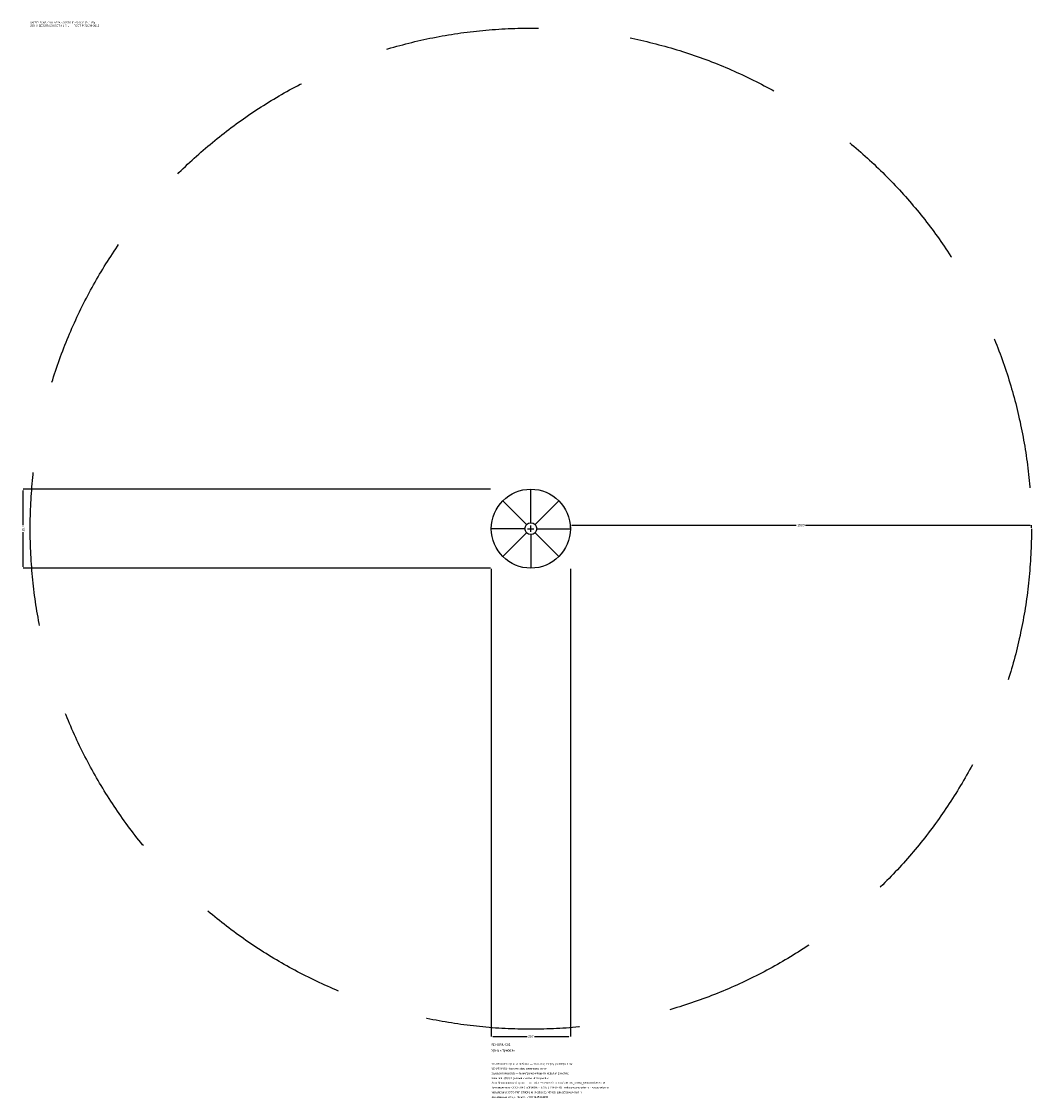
# Model space of a CAD drawing. Header units: metres. Extents: x -1657 to 1628, y -1854 to 1650.
import ezdxf

# ---------------------------------------------------------------- set-up
doc = ezdxf.new("R2010")
doc.units = ezdxf.units.M
doc.linetypes.add('DASHED', pattern=[800, 500, -300])
for name, color, linetype in [('ORION_ДАННЫЕ', 3, 'Continuous'), ('ORION_ЗОНА_БЕЗОПАСНОСТИ', 1, 'Continuous'), ('ORION_КОНТУР', 7, 'Continuous'), ('ORION_РАЗМЕРЫ', 8, 'Continuous')]:
    doc.layers.add(name, color=color, linetype=linetype)
doc.dimstyles.new('ORION', dxfattribs={"dimtxt": 7.71, "dimasz": 4.626, "dimexe": 1.25, "dimexo": 2.313, "dimtad": 1, "dimdec": 0, "dimcen": 2.5, "dimazin": 3, "dimtfac": 1, "dimtmove": 0, "dimatfit": 3, "dimarcsym": 0})

# ---------------------------------------------------------------- blocks, each defined once
blk = doc.blocks.new('_CLOSEDFILLED')
at = {"color": 0, "linetype": 'BYBLOCK'}
blk.add_solid([(-1, 0.16), (0, 0), (-1, -0.16)], dxfattribs=at)
blk = doc.blocks.new('*D1')
for p, q in [((-128.5, -130.813), (-128.5, -1651.63)), ((128.5, -130.813), (128.5, -1651.63)), ((-123.874, -1651.63), (-11.565, -1651.63)), ((11.565, -1651.63), (123.874, -1651.63))]:
    blk.add_line(p, q)
at = {"layer": 'Defpoints'}
for p in [(-128.5, -128.5), (128.5, -128.5), (-128.5, -1651.63)]:
    blk.add_point(p, dxfattribs=at)
at = {"layer": 'ORION_РАЗМЕРЫ', "xscale": 4.6259999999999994, "yscale": 4.6259999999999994, "rotation": 180}
blk.add_blockref('_CLOSEDFILLED', (-128.5, -1651.63), dxfattribs=at)
at = {"layer": 'ORION_РАЗМЕРЫ', "xscale": 4.6259999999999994, "yscale": 4.6259999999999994}
blk.add_blockref('_CLOSEDFILLED', (128.5, -1651.63), dxfattribs=at)
at = {"layer": 'ORION_РАЗМЕРЫ', "insert": (0, -1651.63), "char_height": 7.71, "attachment_point": 5}
blk.add_mtext('257', dxfattribs=at)
blk = doc.blocks.new('*D2')
for p, q in [((-130.813, 128.5), (-1651.63, 128.5)), ((-1651.63, 11.565), (-1651.63, 123.874)), ((-1651.63, -123.874), (-1651.63, -11.565)), ((-130.813, -128.5), (-1651.63, -128.5))]:
    blk.add_line(p, q)
at = {"layer": 'Defpoints'}
for p in [(-128.5, 128.5), (-1651.63, -128.5), (-128.5, -128.5)]:
    blk.add_point(p, dxfattribs=at)
at = {"layer": 'ORION_РАЗМЕРЫ', "xscale": 4.6259999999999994, "yscale": 4.6259999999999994}
for p, rotation in [((-1651.63, 128.5), 90), ((-1651.63, -128.5), 270)]:
    blk.add_blockref('_CLOSEDFILLED', p, dxfattribs=dict(at, rotation=rotation))
at = {"layer": 'ORION_РАЗМЕРЫ', "insert": (-1651.63, 0), "char_height": 7.71, "attachment_point": 5, "rotation": 90}
blk.add_mtext('257', dxfattribs=at)
blk = doc.blocks.new('*D3')
for p, q in [((128.5, 2.313), (128.5, 11.565)), ((133.126, 11.565), (863.08, 11.565)), ((893.92, 11.565), (1623.874, 11.565)), ((1628.5, 2.313), (1628.5, 11.565))]:
    blk.add_line(p, q)
at = {"layer": 'Defpoints'}
for p in [(128.5, 11.565), (128.5, 0), (1628.5, 0)]:
    blk.add_point(p, dxfattribs=at)
at = {"layer": 'ORION_РАЗМЕРЫ', "xscale": 4.6259999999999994, "yscale": 4.6259999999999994, "rotation": 180}
blk.add_blockref('_CLOSEDFILLED', (128.5, 11.565), dxfattribs=at)
at = {"layer": 'ORION_РАЗМЕРЫ', "xscale": 4.6259999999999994, "yscale": 4.6259999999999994}
blk.add_blockref('_CLOSEDFILLED', (1628.5, 11.565), dxfattribs=at)
at = {"layer": 'ORION_РАЗМЕРЫ', "insert": (878.5, 11.565), "char_height": 7.71, "attachment_point": 5}
blk.add_mtext('1500', dxfattribs=at)
blk = doc.blocks.new('ОРИОН SD-URN-001 Урна Прибой')
at = {"layer": 'ORION_ЗОНА_БЕЗОПАСНОСТИ', "linetype": 'DASHED'}
blk.add_circle((0, 0), 1628.5, dxfattribs=at)
at = {"layer": 'ORION_КОНТУР'}
for p, q in [((0, 19.3), (0, 128.5)), ((-13.6, 13.6), (-90.9, 90.9)), ((13.6, 13.6), (90.9, 90.9)), ((-19.3, 0), (-128.5, 0)), ((19.3, 0), (128.5, 0)), ((-13.6, -13.6), (-90.9, -90.9)), ((0, -19.3), (0, -128.5)), ((13.6, -13.6), (90.9, -90.9))]:
    blk.add_line(p, q, dxfattribs=at)
for radius in [128.5, 19.3]:
    blk.add_circle((0, 0), radius, dxfattribs=at)
at = {"layer": 'ORION_РАЗМЕРЫ'}
for p, q in [((-10.3, 0), (10.3, 0)), ((0, -10.3), (0, 10.3))]:
    blk.add_line(p, q, dxfattribs=at)
at = {"layer": 'ORION_ДАННЫЕ'}
for tag, p in [('АРТИКУЛ', (-128.5, -1682.5)), ('НАИМЕНОВАНИЕ', (-128.5, -1701))]:
    blk.add_attdef(tag, p, '', height=7.71, dxfattribs=at)
at = {"layer": 'ORION_ДАННЫЕ', "flags": 1}
for tag, p in [('ПРОИЗВОДИТЕЛЬ', (-128.5, -1719.5)), ('ТЕЛЕФОН', (-128.5, -1738)), ('ПОЧТА', (-128.5, -1756.5)), ('АДРЕС', (-128.5, -1793.5)), ('САЙТ', (-128.5, -1775)), ('РЕКВИЗИТЫ', (-128.5, -1812)), ('ЗОНА_БЕЗОПАСНОСТИ', (-128.5, -1849)), ('ГАБАРИТЫ', (-128.5, -1830.5))]:
    blk.add_attdef(tag, p, '', height=7.71, dxfattribs=at)
at = {"layer": 'ORION_ЗОНА_БЕЗОПАСНОСТИ', "color": 1}
for s, height, p in [('SAFETY ZONE / FALL AREA - GOST R 52169-2012 (EN 1176)', 5.397, (-1628.5, 1643.9)), ('ЗОНА БЕЗОПАСНОСТИ 1,5 м — ГОСТ Р 52169-2012', 6.553, (-1628.5, 1633.1))]:
    blk.add_text(s, height=height, dxfattribs=at).set_placement(p)
at = {"layer": 'ORION_РАЗМЕРЫ'}
dim = blk.add_linear_dim(base=(-1651.6, -128.5), p1=(-128.5, -128.5), p2=(-128.5, 128.5), angle=90, dimstyle='ORION', dxfattribs=at)
dim.commit()
dim.dimension.update_dxf_attribs({"geometry": '*D2', "text_midpoint": (-1651.6, 0)})
for base, p1, p2, picture, middle in [((128.5, 11.6), (128.5, 0), (1628.5, 0), '*D3', (878.5, 11.6)), ((-128.5, -1651.6), (-128.5, -128.5), (128.5, -128.5), '*D1', (0, -1651.6))]:
    dim = blk.add_linear_dim(base=base, p1=p1, p2=p2, dimstyle='ORION', dxfattribs=at)
    dim.commit()
    dim.dimension.update_dxf_attribs({"geometry": picture, "text_midpoint": middle})

msp = doc.modelspace()

# ---------------------------------------------------------------- block references
msp.add_blockref('ОРИОН SD-URN-001 Урна Прибой', (0, 0)).add_auto_attribs({'АРТИКУЛ': 'SD-URN-001', 'НАИМЕНОВАНИЕ': 'Урна «Прибой»'})

# ---------------------------------------------------------------- texts
at = {"layer": 'ORION_ДАННЫЕ', "color": 3}
for s, p in [('SD-URN-001 «Урна «Прибой»» — план, вид сверху, размеры в мм', (-128.5, -1744.15)), ('SD-URN-001 - top view plan, dimensions in mm', (-128.5, -1759.57)), ('Производитель: ООО «ПКФ «ОРИОН» · 8 (351) 214-80-80 · sales@zavod-orion.ru · zavod-orion.ru', (-128.5, -1821.25)), ('Челябинская обл., г. Миасс · ИНН 7415104200', (-128.5, -1852.09)), ('Manufacturer: OOO PKF ORION, tel 8 (351) 214-80-80, sales@zavod-orion.ru', (-128.5, -1836.67))]:
    msp.add_text(s, height=6.168, dxfattribs=at).set_placement(p)
at = {"layer": 'ORION_ДАННЫЕ', "color": 7}
for s, p in [('Базовая точка (0,0) — геометрический центр изделия (крестик)', (-128.5, -1774.99)), ('Base point (0,0) = geometric center of the product', (-128.5, -1790.41))]:
    msp.add_text(s, height=6.168, dxfattribs=at).set_placement(p)
at = {"layer": 'ORION_ДАННЫЕ', "color": 1}
msp.add_text('Зона безопасности (штрих) — по ГОСТ Р 52169-2012, слой ORION_ЗОНА_БЕЗОПАСНОСТИ', height=6.168, dxfattribs=at).set_placement((-128.5, -1805.83))

doc.saveas('drawing.dxf')
